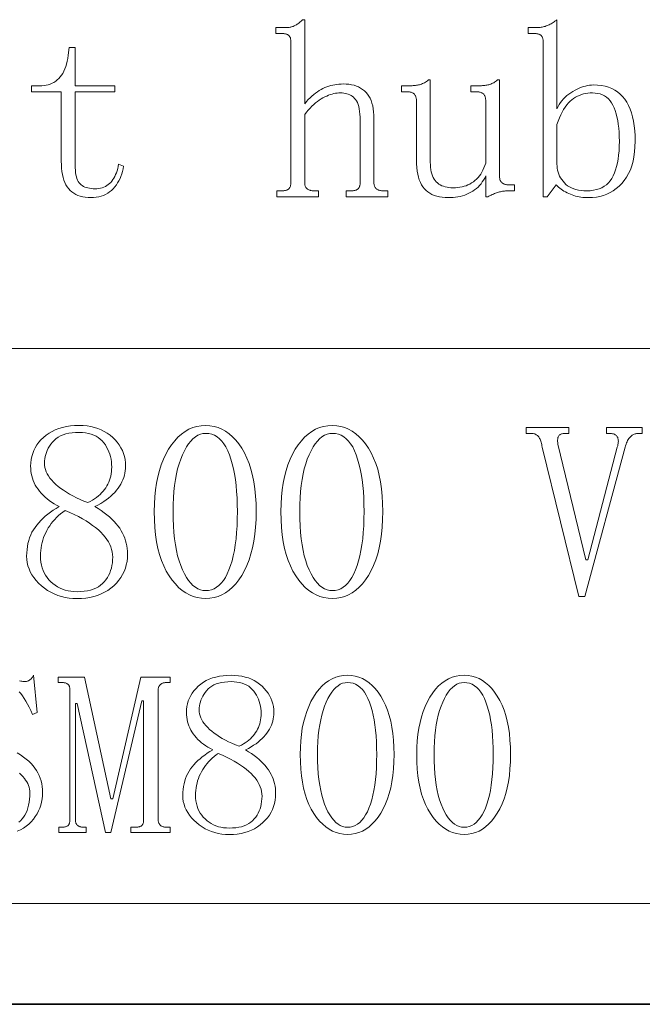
# Model space of a CAD drawing. Extents: x 1 to 297, y 1 to 210.
# Tile 105 of 171: x 233 to 242, y 1 to 16. Entities that reach past the tile are written whole.
import ezdxf

# ---------------------------------------------------------------- set-up
doc = ezdxf.new("R2010")
doc.units = 0

msp = doc.modelspace()

# ---------------------------------------------------------------- linework, layer by layer
at = {"color": 7, "lineweight": 13}
for p, q in [((196.872, 10.83), (295.987, 10.83)), ((196.872, 2.808), (295.987, 2.808))]:
    msp.add_line(p, q, dxfattribs=at)
at = {"color": 7, "lineweight": 35}
msp.add_line((0.623, 1.354), (296.685, 1.354), dxfattribs=at)
at = {"color": 7, "lineweight": 13}
for points in [[(236.386, 13.021), (236.386, 13.107), (236.457, 13.107), (236.471, 13.107), (236.484, 13.108), (236.496, 13.109), (236.508, 13.111), (236.518, 13.114), (236.528, 13.117), (236.536, 13.121), (236.544, 13.125), (236.551, 13.13), (236.557, 13.135), (236.563, 13.141), (236.568, 13.148), (236.572, 13.155), (236.576, 13.163), (236.579, 13.171), (236.581, 13.18), (236.583, 13.189), (236.585, 13.199), (236.586, 13.21), (236.586, 13.221), (236.586, 15.264), (236.586, 15.275), (236.585, 15.286), (236.583, 15.296), (236.581, 15.305), (236.579, 15.314), (236.576, 15.322), (236.572, 15.33), (236.568, 15.337), (236.563, 15.344), (236.557, 15.35), (236.551, 15.355), (236.544, 15.36), (236.536, 15.364), (236.528, 15.368), (236.518, 15.371), (236.508, 15.374), (236.496, 15.376), (236.484, 15.377), (236.471, 15.378), (236.457, 15.378), (236.372, 15.378), (236.372, 15.464), (236.529, 15.464), (236.54, 15.464), (236.552, 15.465), (236.563, 15.466), (236.575, 15.468), (236.586, 15.471), (236.597, 15.474), (236.609, 15.478), (236.62, 15.482), (236.632, 15.487), (236.643, 15.492), (236.655, 15.498), (236.666, 15.505), (236.677, 15.512), (236.689, 15.52), (236.7, 15.528), (236.712, 15.537), (236.723, 15.546), (236.735, 15.556), (236.746, 15.567), (236.757, 15.578), (236.786, 15.578), (236.786, 14.364), (236.812, 14.394), (236.838, 14.423), (236.864, 14.45), (236.89, 14.475), (236.916, 14.498), (236.943, 14.519), (236.969, 14.538), (236.996, 14.556), (237.023, 14.571), (237.05, 14.585), (237.078, 14.597), (237.105, 14.608), (237.134, 14.618), (237.162, 14.626), (237.191, 14.633), (237.221, 14.639), (237.251, 14.644), (237.281, 14.647), (237.312, 14.649), (237.343, 14.65), (237.385, 14.648), (237.425, 14.645), (237.463, 14.639), (237.499, 14.63), (237.532, 14.619), (237.564, 14.606), (237.594, 14.59), (237.622, 14.572), (237.648, 14.551), (237.672, 14.528), (237.693, 14.502), (237.713, 14.474), (237.73, 14.443), (237.745, 14.409), (237.757, 14.373), (237.768, 14.334), (237.776, 14.292), (237.781, 14.247), (237.785, 14.2), (237.786, 14.15), (237.786, 13.221), (237.786, 13.21), (237.787, 13.199), (237.789, 13.189), (237.792, 13.18), (237.795, 13.171), (237.799, 13.163), (237.803, 13.155), (237.809, 13.148), (237.815, 13.141), (237.822, 13.135), (237.829, 13.13), (237.837, 13.125), (237.845, 13.121), (237.854, 13.117), (237.863, 13.114), (237.872, 13.111), (237.882, 13.109), (237.893, 13.108), (237.903, 13.107), (237.915, 13.107), (237.986, 13.107), (237.986, 13.021), (237.386, 13.021), (237.386, 13.107), (237.457, 13.107), (237.471, 13.107), (237.484, 13.108), (237.496, 13.109), (237.508, 13.111), (237.518, 13.114), (237.528, 13.117), (237.536, 13.121), (237.544, 13.125), (237.551, 13.13), (237.557, 13.135), (237.563, 13.141), (237.568, 13.148), (237.572, 13.155), (237.576, 13.163), (237.579, 13.171), (237.581, 13.18), (237.583, 13.189), (237.585, 13.199), (237.586, 13.21), (237.586, 13.221), (237.586, 14.121), (237.585, 14.168), (237.583, 14.212), (237.579, 14.252), (237.573, 14.289), (237.566, 14.323), (237.558, 14.353), (237.547, 14.38), (237.536, 14.404), (237.522, 14.425), (237.507, 14.442), (237.491, 14.457), (237.474, 14.471), (237.456, 14.482), (237.437, 14.493), (237.416, 14.501), (237.395, 14.508), (237.373, 14.514), (237.35, 14.518), (237.325, 14.52), (237.3, 14.521), (237.277, 14.52), (237.254, 14.518), (237.23, 14.515), (237.205, 14.51), (237.181, 14.503), (237.155, 14.495), (237.13, 14.486), (237.104, 14.475), (237.077, 14.463), (237.05, 14.45), (237.023, 14.434), (236.996, 14.417), (236.969, 14.398), (236.943, 14.376), (236.916, 14.353), (236.89, 14.328), (236.864, 14.301), (236.838, 14.271), (236.812, 14.24), (236.786, 14.207), (236.786, 13.221), (236.786, 13.21), (236.787, 13.199), (236.789, 13.189), (236.792, 13.18), (236.795, 13.171), (236.799, 13.163), (236.803, 13.155), (236.809, 13.148), (236.815, 13.141), (236.822, 13.135), (236.829, 13.13), (236.837, 13.125), (236.845, 13.121), (236.854, 13.117), (236.863, 13.114), (236.872, 13.111), (236.882, 13.109), (236.893, 13.108), (236.903, 13.107), (236.915, 13.107), (236.986, 13.107), (236.986, 13.021)], [(240.429, 14.292), (240.444, 14.323), (240.461, 14.353), (240.479, 14.381), (240.5, 14.408), (240.522, 14.433), (240.545, 14.458), (240.571, 14.481), (240.598, 14.503), (240.627, 14.523), (240.657, 14.542), (240.689, 14.56), (240.72, 14.576), (240.75, 14.59), (240.781, 14.602), (240.811, 14.612), (240.841, 14.62), (240.87, 14.627), (240.9, 14.632), (240.929, 14.634), (240.957, 14.635), (241.016, 14.633), (241.071, 14.627), (241.124, 14.617), (241.173, 14.602), (241.22, 14.583), (241.263, 14.561), (241.304, 14.534), (241.341, 14.503), (241.376, 14.467), (241.407, 14.428), (241.436, 14.385), (241.461, 14.338), (241.484, 14.286), (241.503, 14.232), (241.52, 14.173), (241.533, 14.11), (241.544, 14.044), (241.551, 13.973), (241.556, 13.899), (241.557, 13.821), (241.555, 13.743), (241.55, 13.669), (241.54, 13.598), (241.527, 13.532), (241.509, 13.469), (241.488, 13.41), (241.463, 13.355), (241.434, 13.304), (241.401, 13.257), (241.365, 13.214), (241.325, 13.174), (241.284, 13.139), (241.24, 13.108), (241.195, 13.081), (241.148, 13.058), (241.1, 13.04), (241.049, 13.025), (240.997, 13.015), (240.942, 13.009), (240.886, 13.007), (240.858, 13.007), (240.83, 13.009), (240.802, 13.011), (240.775, 13.015), (240.748, 13.019), (240.722, 13.025), (240.696, 13.031), (240.671, 13.039), (240.646, 13.047), (240.622, 13.057), (240.598, 13.067), (240.575, 13.078), (240.552, 13.09), (240.53, 13.102), (240.509, 13.116), (240.489, 13.13), (240.469, 13.144), (240.45, 13.16), (240.432, 13.176), (240.415, 13.192), (240.286, 13.021), (240.229, 13.021), (240.229, 15.264), (240.229, 15.275), (240.228, 15.286), (240.226, 15.296), (240.224, 15.305), (240.222, 15.314), (240.219, 15.322), (240.215, 15.33), (240.211, 15.337), (240.206, 15.344), (240.2, 15.35), (240.194, 15.355), (240.187, 15.36), (240.179, 15.364), (240.171, 15.368), (240.161, 15.371), (240.151, 15.374), (240.139, 15.376), (240.127, 15.377), (240.114, 15.378), (240.1, 15.378), (240.015, 15.378), (240.015, 15.464), (240.143, 15.464), (240.157, 15.464), (240.172, 15.465), (240.186, 15.466), (240.2, 15.468), (240.215, 15.471), (240.229, 15.474), (240.243, 15.478), (240.257, 15.482), (240.272, 15.487), (240.286, 15.492), (240.3, 15.498), (240.315, 15.505), (240.329, 15.512), (240.343, 15.52), (240.357, 15.528), (240.372, 15.537), (240.386, 15.546), (240.4, 15.556), (240.415, 15.567), (240.429, 15.578)], [(233.472, 13.478), (233.472, 13.439), (233.475, 13.403), (233.478, 13.37), (233.483, 13.339), (233.49, 13.31), (233.497, 13.284), (233.507, 13.261), (233.517, 13.24), (233.53, 13.222), (233.543, 13.207), (233.558, 13.193), (233.575, 13.181), (233.592, 13.17), (233.612, 13.161), (233.632, 13.153), (233.655, 13.147), (233.678, 13.142), (233.703, 13.138), (233.73, 13.136), (233.757, 13.135), (233.785, 13.136), (233.812, 13.139), (233.838, 13.144), (233.863, 13.15), (233.886, 13.158), (233.908, 13.169), (233.929, 13.181), (233.949, 13.195), (233.968, 13.21), (233.986, 13.228), (234.003, 13.247), (234.018, 13.268), (234.032, 13.291), (234.045, 13.315), (234.057, 13.341), (234.068, 13.368), (234.078, 13.397), (234.087, 13.427), (234.094, 13.459), (234.1, 13.492), (234.172, 13.464), (234.165, 13.425), (234.157, 13.387), (234.146, 13.35), (234.134, 13.315), (234.12, 13.282), (234.104, 13.25), (234.086, 13.219), (234.067, 13.19), (234.045, 13.162), (234.022, 13.135), (233.997, 13.111), (233.97, 13.089), (233.942, 13.07), (233.912, 13.053), (233.881, 13.039), (233.848, 13.027), (233.813, 13.018), (233.777, 13.012), (233.739, 13.008), (233.7, 13.007), (233.658, 13.008), (233.619, 13.012), (233.581, 13.018), (233.546, 13.027), (233.513, 13.039), (233.482, 13.053), (233.453, 13.07), (233.426, 13.089), (233.401, 13.111), (233.379, 13.135), (233.358, 13.162), (233.34, 13.192), (233.324, 13.225), (233.31, 13.261), (233.298, 13.3), (233.289, 13.341), (233.281, 13.385), (233.276, 13.432), (233.273, 13.482), (233.272, 13.535), (233.272, 14.535), (232.843, 14.535), (232.843, 14.621), (232.957, 14.621), (232.991, 14.622), (233.023, 14.625), (233.054, 14.631), (233.084, 14.638), (233.113, 14.648), (233.14, 14.66), (233.166, 14.673), (233.191, 14.69), (233.214, 14.708), (233.236, 14.728), (233.257, 14.751), (233.276, 14.776), (233.293, 14.803), (233.309, 14.833), (233.323, 14.866), (233.336, 14.9), (233.347, 14.938), (233.357, 14.977), (233.365, 15.019), (233.372, 15.064), (233.386, 15.178), (233.472, 15.178), (233.472, 14.621), (234.043, 14.621), (234.043, 14.535), (233.472, 14.535)], [(238.929, 13.15), (238.963, 13.15), (238.995, 13.153), (239.027, 13.157), (239.058, 13.163), (239.088, 13.171), (239.117, 13.18), (239.144, 13.192), (239.171, 13.204), (239.197, 13.219), (239.222, 13.235), (239.245, 13.253), (239.268, 13.274), (239.289, 13.296), (239.309, 13.32), (239.327, 13.346), (239.344, 13.374), (239.36, 13.404), (239.375, 13.436), (239.388, 13.471), (239.4, 13.507), (239.4, 14.407), (239.4, 14.418), (239.399, 14.429), (239.398, 14.439), (239.396, 14.449), (239.393, 14.458), (239.39, 14.468), (239.386, 14.476), (239.382, 14.484), (239.377, 14.492), (239.372, 14.5), (239.366, 14.506), (239.359, 14.512), (239.351, 14.518), (239.342, 14.522), (239.332, 14.526), (239.322, 14.53), (239.311, 14.532), (239.299, 14.534), (239.286, 14.535), (239.272, 14.535), (239.186, 14.535), (239.186, 14.621), (239.272, 14.621), (239.289, 14.621), (239.305, 14.622), (239.322, 14.622), (239.338, 14.623), (239.354, 14.625), (239.369, 14.626), (239.385, 14.628), (239.4, 14.63), (239.414, 14.633), (239.429, 14.635), (239.443, 14.639), (239.457, 14.643), (239.472, 14.648), (239.486, 14.654), (239.5, 14.66), (239.515, 14.668), (239.529, 14.676), (239.543, 14.686), (239.557, 14.696), (239.572, 14.707), (239.6, 14.707), (239.6, 13.307), (239.601, 13.296), (239.602, 13.285), (239.603, 13.275), (239.606, 13.266), (239.609, 13.257), (239.613, 13.248), (239.618, 13.241), (239.623, 13.234), (239.629, 13.227), (239.636, 13.221), (239.643, 13.216), (239.651, 13.211), (239.659, 13.206), (239.668, 13.203), (239.677, 13.2), (239.687, 13.197), (239.696, 13.195), (239.707, 13.194), (239.718, 13.193), (239.729, 13.192), (239.815, 13.192), (239.815, 13.107), (239.729, 13.107), (239.715, 13.106), (239.7, 13.106), (239.686, 13.105), (239.672, 13.103), (239.657, 13.101), (239.643, 13.099), (239.629, 13.096), (239.615, 13.093), (239.6, 13.089), (239.586, 13.085), (239.572, 13.081), (239.557, 13.076), (239.542, 13.07), (239.527, 13.065), (239.511, 13.058), (239.495, 13.052), (239.479, 13.045), (239.463, 13.037), (239.446, 13.029), (239.429, 13.021), (239.4, 13.021), (239.4, 13.321), (239.385, 13.29), (239.369, 13.261), (239.351, 13.234), (239.332, 13.208), (239.311, 13.183), (239.289, 13.161), (239.265, 13.139), (239.24, 13.12), (239.214, 13.102), (239.186, 13.085), (239.157, 13.07), (239.127, 13.057), (239.096, 13.045), (239.065, 13.035), (239.032, 13.026), (238.999, 13.019), (238.965, 13.014), (238.93, 13.01), (238.894, 13.007), (238.857, 13.007), (238.813, 13.008), (238.771, 13.012), (238.731, 13.018), (238.693, 13.027), (238.657, 13.039), (238.624, 13.053), (238.593, 13.07), (238.565, 13.089), (238.539, 13.111), (238.515, 13.135), (238.493, 13.163), (238.473, 13.193), (238.456, 13.227), (238.441, 13.263), (238.429, 13.303), (238.419, 13.346), (238.411, 13.392), (238.405, 13.442), (238.401, 13.494), (238.4, 13.55), (238.4, 14.407), (238.4, 14.418), (238.399, 14.429), (238.398, 14.439), (238.396, 14.449), (238.393, 14.458), (238.39, 14.468), (238.386, 14.476), (238.382, 14.484), (238.377, 14.492), (238.372, 14.5), (238.366, 14.506), (238.359, 14.512), (238.351, 14.518), (238.342, 14.522), (238.332, 14.526), (238.322, 14.53), (238.311, 14.532), (238.299, 14.534), (238.286, 14.535), (238.272, 14.535), (238.186, 14.535), (238.186, 14.621), (238.272, 14.621), (238.289, 14.621), (238.305, 14.622), (238.322, 14.622), (238.338, 14.623), (238.354, 14.625), (238.369, 14.626), (238.385, 14.628), (238.4, 14.63), (238.414, 14.633), (238.429, 14.635), (238.443, 14.639), (238.457, 14.643), (238.472, 14.648), (238.486, 14.654), (238.5, 14.66), (238.515, 14.668), (238.529, 14.676), (238.543, 14.686), (238.557, 14.696), (238.572, 14.707), (238.6, 14.707), (238.6, 13.521), (238.601, 13.482), (238.604, 13.446), (238.608, 13.411), (238.614, 13.379), (238.622, 13.35), (238.631, 13.322), (238.642, 13.297), (238.655, 13.274), (238.67, 13.254), (238.686, 13.235), (238.704, 13.219), (238.723, 13.204), (238.744, 13.192), (238.766, 13.18), (238.79, 13.171), (238.815, 13.163), (238.841, 13.157), (238.869, 13.153), (238.898, 13.15)], [(240.429, 13.492), (240.43, 13.461), (240.433, 13.431), (240.438, 13.402), (240.446, 13.374), (240.456, 13.346), (240.467, 13.319), (240.481, 13.293), (240.497, 13.268), (240.516, 13.244), (240.536, 13.221), (240.558, 13.199), (240.583, 13.18), (240.61, 13.163), (240.639, 13.148), (240.67, 13.135), (240.703, 13.125), (240.738, 13.117), (240.776, 13.111), (240.816, 13.108), (240.857, 13.107), (240.907, 13.108), (240.954, 13.114), (240.998, 13.123), (241.039, 13.135), (241.077, 13.151), (241.112, 13.171), (241.144, 13.194), (241.173, 13.221), (241.199, 13.251), (241.222, 13.285), (241.242, 13.323), (241.26, 13.364), (241.276, 13.408), (241.29, 13.457), (241.302, 13.508), (241.312, 13.564), (241.319, 13.623), (241.325, 13.685), (241.328, 13.751), (241.329, 13.821), (241.328, 13.888), (241.325, 13.952), (241.32, 14.012), (241.314, 14.069), (241.306, 14.123), (241.295, 14.173), (241.283, 14.22), (241.269, 14.264), (241.254, 14.305), (241.236, 14.342), (241.216, 14.376), (241.195, 14.407), (241.171, 14.433), (241.145, 14.457), (241.116, 14.476), (241.086, 14.492), (241.053, 14.505), (241.019, 14.514), (240.982, 14.519), (240.943, 14.521), (240.909, 14.52), (240.876, 14.517), (240.844, 14.512), (240.813, 14.505), (240.782, 14.496), (240.753, 14.485), (240.724, 14.472), (240.696, 14.457), (240.669, 14.44), (240.643, 14.421), (240.618, 14.399), (240.593, 14.375), (240.57, 14.347), (240.547, 14.316), (240.525, 14.282), (240.504, 14.244), (240.484, 14.204), (240.465, 14.16), (240.446, 14.114), (240.429, 14.064)], [(234.229, 7.858), (234.227, 7.805), (234.221, 7.753), (234.211, 7.703), (234.197, 7.655), (234.179, 7.608), (234.157, 7.563), (234.131, 7.52), (234.101, 7.479), (234.067, 7.439), (234.029, 7.401), (233.988, 7.366), (233.944, 7.334), (233.897, 7.306), (233.848, 7.282), (233.797, 7.262), (233.743, 7.245), (233.686, 7.232), (233.627, 7.223), (233.565, 7.217), (233.5, 7.215), (233.441, 7.217), (233.384, 7.223), (233.328, 7.232), (233.274, 7.245), (233.222, 7.262), (233.171, 7.282), (233.122, 7.306), (233.075, 7.334), (233.03, 7.366), (232.986, 7.401), (232.945, 7.439), (232.909, 7.478), (232.877, 7.518), (232.849, 7.559), (232.825, 7.601), (232.806, 7.645), (232.791, 7.689), (232.78, 7.735), (232.774, 7.782), (232.772, 7.83), (232.773, 7.878), (232.777, 7.924), (232.783, 7.969), (232.791, 8.013), (232.802, 8.055), (232.815, 8.095), (232.831, 8.135), (232.849, 8.173), (232.87, 8.209), (232.893, 8.244), (232.918, 8.278), (232.946, 8.311), (232.976, 8.343), (233.007, 8.374), (233.041, 8.405), (233.077, 8.434), (233.116, 8.463), (233.156, 8.491), (233.198, 8.518), (233.243, 8.544), (233.204, 8.565), (233.167, 8.586), (233.131, 8.609), (233.098, 8.632), (233.066, 8.657), (233.037, 8.682), (233.009, 8.709), (232.983, 8.736), (232.958, 8.765), (232.936, 8.794), (232.916, 8.824), (232.897, 8.855), (232.881, 8.887), (232.867, 8.92), (232.856, 8.953), (232.846, 8.987), (232.838, 9.022), (232.833, 9.057), (232.83, 9.093), (232.829, 9.13), (232.831, 9.178), (232.836, 9.224), (232.846, 9.269), (232.859, 9.313), (232.875, 9.355), (232.896, 9.395), (232.92, 9.435), (232.948, 9.473), (232.979, 9.509), (233.015, 9.544), (233.053, 9.577), (233.095, 9.606), (233.139, 9.631), (233.186, 9.654), (233.236, 9.673), (233.289, 9.688), (233.345, 9.7), (233.403, 9.709), (233.465, 9.714), (233.529, 9.715), (233.588, 9.714), (233.644, 9.709), (233.699, 9.7), (233.751, 9.688), (233.8, 9.673), (233.848, 9.654), (233.893, 9.631), (233.936, 9.606), (233.976, 9.577), (234.015, 9.544), (234.05, 9.509), (234.081, 9.473), (234.109, 9.435), (234.133, 9.395), (234.154, 9.355), (234.171, 9.313), (234.184, 9.269), (234.193, 9.224), (234.198, 9.178), (234.2, 9.13), (234.199, 9.096), (234.196, 9.062), (234.191, 9.029), (234.183, 8.996), (234.173, 8.964), (234.162, 8.932), (234.148, 8.9), (234.132, 8.869), (234.113, 8.839), (234.093, 8.808), (234.07, 8.779), (234.045, 8.75), (234.018, 8.722), (233.988, 8.694), (233.956, 8.667), (233.921, 8.641), (233.884, 8.616), (233.844, 8.591), (233.802, 8.567), (233.757, 8.544), (233.805, 8.515), (233.849, 8.486), (233.892, 8.456), (233.931, 8.425), (233.968, 8.394), (234.003, 8.362), (234.034, 8.33), (234.064, 8.297), (234.09, 8.264), (234.115, 8.23), (234.136, 8.195), (234.156, 8.16), (234.173, 8.124), (234.188, 8.088), (234.2, 8.051), (234.211, 8.014), (234.219, 7.976), (234.224, 7.937), (234.228, 7.898)], [(235.357, 7.215), (235.296, 7.219), (235.236, 7.229), (235.178, 7.245), (235.122, 7.268), (235.068, 7.298), (235.016, 7.334), (234.966, 7.376), (234.919, 7.426), (234.873, 7.482), (234.829, 7.544), (234.788, 7.612), (234.752, 7.686), (234.72, 7.766), (234.692, 7.85), (234.668, 7.94), (234.649, 8.036), (234.634, 8.137), (234.623, 8.243), (234.617, 8.355), (234.615, 8.473), (234.617, 8.582), (234.623, 8.687), (234.633, 8.788), (234.648, 8.884), (234.666, 8.976), (234.689, 9.064), (234.716, 9.148), (234.747, 9.227), (234.782, 9.302), (234.822, 9.373), (234.864, 9.438), (234.909, 9.496), (234.957, 9.547), (235.007, 9.592), (235.059, 9.63), (235.114, 9.661), (235.171, 9.685), (235.231, 9.702), (235.293, 9.712), (235.357, 9.715), (235.419, 9.712), (235.479, 9.702), (235.536, 9.686), (235.592, 9.663), (235.645, 9.633), (235.696, 9.597), (235.745, 9.554), (235.792, 9.505), (235.836, 9.449), (235.879, 9.387), (235.918, 9.319), (235.953, 9.245), (235.984, 9.167), (236.011, 9.083), (236.034, 8.994), (236.053, 8.9), (236.067, 8.801), (236.078, 8.697), (236.084, 8.587), (236.086, 8.473), (236.084, 8.358), (236.078, 8.248), (236.067, 8.144), (236.053, 8.044), (236.034, 7.949), (236.011, 7.86), (235.984, 7.775), (235.953, 7.695), (235.918, 7.621), (235.879, 7.551), (235.836, 7.487), (235.792, 7.43), (235.745, 7.38), (235.696, 7.336), (235.645, 7.299), (235.592, 7.269), (235.536, 7.246), (235.479, 7.229), (235.419, 7.219)], [(237.186, 7.215), (237.124, 7.219), (237.064, 7.229), (237.006, 7.245), (236.951, 7.268), (236.897, 7.298), (236.845, 7.334), (236.795, 7.376), (236.747, 7.426), (236.701, 7.482), (236.657, 7.544), (236.617, 7.612), (236.58, 7.686), (236.548, 7.766), (236.52, 7.85), (236.497, 7.94), (236.477, 8.036), (236.462, 8.137), (236.452, 8.243), (236.445, 8.355), (236.443, 8.473), (236.445, 8.582), (236.451, 8.687), (236.462, 8.788), (236.476, 8.884), (236.495, 8.976), (236.518, 9.064), (236.545, 9.148), (236.576, 9.227), (236.611, 9.302), (236.65, 9.373), (236.693, 9.438), (236.738, 9.496), (236.785, 9.547), (236.835, 9.592), (236.888, 9.63), (236.943, 9.661), (237, 9.685), (237.059, 9.702), (237.121, 9.712), (237.186, 9.715), (237.248, 9.712), (237.307, 9.702), (237.365, 9.686), (237.42, 9.663), (237.473, 9.633), (237.525, 9.597), (237.573, 9.554), (237.62, 9.505), (237.665, 9.449), (237.707, 9.387), (237.747, 9.319), (237.782, 9.245), (237.813, 9.167), (237.84, 9.083), (237.863, 8.994), (237.881, 8.9), (237.896, 8.801), (237.906, 8.697), (237.912, 8.587), (237.915, 8.473), (237.912, 8.358), (237.906, 8.248), (237.896, 8.144), (237.881, 8.044), (237.863, 7.949), (237.84, 7.86), (237.813, 7.775), (237.782, 7.695), (237.747, 7.621), (237.707, 7.551), (237.665, 7.487), (237.62, 7.43), (237.573, 7.38), (237.525, 7.336), (237.473, 7.299), (237.42, 7.269), (237.365, 7.246), (237.307, 7.229), (237.248, 7.219)], [(241.143, 9.601), (241.143, 9.687), (241.657, 9.687), (241.657, 9.601), (241.6, 9.601), (241.589, 9.601), (241.578, 9.599), (241.567, 9.597), (241.556, 9.594), (241.545, 9.59), (241.534, 9.586), (241.524, 9.58), (241.513, 9.574), (241.503, 9.566), (241.493, 9.558), (241.483, 9.549), (241.474, 9.538), (241.465, 9.526), (241.457, 9.513), (241.448, 9.498), (241.441, 9.481), (241.434, 9.463), (241.427, 9.444), (241.42, 9.423), (241.415, 9.401), (240.829, 7.244), (240.743, 7.244), (240.215, 9.401), (240.211, 9.421), (240.208, 9.439), (240.204, 9.457), (240.2, 9.473), (240.195, 9.489), (240.19, 9.503), (240.184, 9.517), (240.178, 9.529), (240.171, 9.541), (240.165, 9.551), (240.157, 9.561), (240.149, 9.569), (240.14, 9.577), (240.13, 9.583), (240.12, 9.589), (240.109, 9.593), (240.097, 9.597), (240.085, 9.599), (240.071, 9.601), (240.057, 9.601), (239.986, 9.601), (239.986, 9.687), (240.6, 9.687), (240.6, 9.601), (240.543, 9.601), (240.529, 9.601), (240.517, 9.599), (240.505, 9.597), (240.494, 9.594), (240.484, 9.59), (240.475, 9.586), (240.468, 9.58), (240.461, 9.574), (240.455, 9.566), (240.45, 9.558), (240.446, 9.549), (240.443, 9.54), (240.441, 9.53), (240.439, 9.519), (240.438, 9.508), (240.437, 9.497), (240.438, 9.484), (240.439, 9.471), (240.441, 9.458), (240.443, 9.444), (240.843, 7.773), (240.872, 7.773), (241.3, 9.401), (241.305, 9.421), (241.309, 9.439), (241.312, 9.457), (241.314, 9.473), (241.315, 9.489), (241.314, 9.503), (241.312, 9.517), (241.309, 9.529), (241.305, 9.541), (241.3, 9.551), (241.294, 9.561), (241.287, 9.569), (241.278, 9.577), (241.268, 9.583), (241.257, 9.589), (241.245, 9.593), (241.232, 9.597), (241.218, 9.599), (241.203, 9.601), (241.186, 9.601)], [(234, 9.115), (233.999, 9.155), (233.996, 9.193), (233.99, 9.231), (233.982, 9.267), (233.972, 9.303), (233.959, 9.337), (233.944, 9.371), (233.927, 9.403), (233.908, 9.435), (233.886, 9.465), (233.862, 9.494), (233.835, 9.519), (233.806, 9.542), (233.774, 9.561), (233.74, 9.578), (233.703, 9.591), (233.663, 9.602), (233.621, 9.609), (233.576, 9.614), (233.529, 9.615), (233.476, 9.614), (233.427, 9.61), (233.38, 9.603), (233.337, 9.593), (233.297, 9.58), (233.26, 9.564), (233.226, 9.545), (233.195, 9.524), (233.168, 9.5), (233.143, 9.473), (233.121, 9.444), (233.102, 9.415), (233.085, 9.386), (233.07, 9.356), (233.057, 9.326), (233.047, 9.296), (233.039, 9.266), (233.033, 9.235), (233.03, 9.204), (233.029, 9.173), (233.03, 9.141), (233.035, 9.11), (233.044, 9.079), (233.055, 9.048), (233.07, 9.017), (233.088, 8.987), (233.109, 8.956), (233.134, 8.926), (233.162, 8.896), (233.193, 8.865), (233.227, 8.836), (233.264, 8.807), (233.304, 8.779), (233.346, 8.751), (233.391, 8.724), (233.439, 8.698), (233.49, 8.673), (233.543, 8.648), (233.599, 8.624), (233.657, 8.601), (233.691, 8.619), (233.723, 8.637), (233.753, 8.656), (233.781, 8.677), (233.807, 8.698), (233.832, 8.719), (233.855, 8.742), (233.877, 8.766), (233.897, 8.79), (233.915, 8.815), (233.931, 8.842), (233.945, 8.869), (233.958, 8.896), (233.969, 8.925), (233.979, 8.955), (233.987, 8.985), (233.993, 9.016), (233.997, 9.049), (233.999, 9.082)], [(235.357, 9.601), (235.318, 9.598), (235.28, 9.589), (235.243, 9.574), (235.208, 9.552), (235.173, 9.524), (235.141, 9.491), (235.109, 9.451), (235.079, 9.405), (235.049, 9.352), (235.022, 9.294), (234.996, 9.231), (234.973, 9.163), (234.952, 9.091), (234.935, 9.015), (234.92, 8.935), (234.908, 8.851), (234.898, 8.763), (234.891, 8.67), (234.887, 8.573), (234.886, 8.473), (234.887, 8.366), (234.891, 8.265), (234.898, 8.169), (234.908, 8.077), (234.92, 7.99), (234.935, 7.909), (234.952, 7.832), (234.973, 7.759), (234.996, 7.692), (235.022, 7.63), (235.049, 7.573), (235.079, 7.522), (235.109, 7.477), (235.141, 7.438), (235.173, 7.405), (235.208, 7.378), (235.243, 7.357), (235.28, 7.342), (235.318, 7.333), (235.357, 7.33), (235.399, 7.333), (235.439, 7.342), (235.478, 7.357), (235.514, 7.378), (235.548, 7.405), (235.581, 7.438), (235.612, 7.477), (235.641, 7.522), (235.668, 7.573), (235.693, 7.63), (235.716, 7.692), (235.737, 7.759), (235.755, 7.832), (235.771, 7.909), (235.784, 7.99), (235.795, 8.077), (235.804, 8.169), (235.81, 8.265), (235.813, 8.366), (235.815, 8.473), (235.813, 8.573), (235.81, 8.67), (235.804, 8.763), (235.796, 8.851), (235.786, 8.935), (235.773, 9.015), (235.759, 9.091), (235.741, 9.163), (235.722, 9.231), (235.7, 9.294), (235.676, 9.352), (235.65, 9.405), (235.621, 9.451), (235.591, 9.491), (235.557, 9.524), (235.522, 9.552), (235.484, 9.574), (235.444, 9.589), (235.402, 9.598)], [(237.186, 9.601), (237.147, 9.598), (237.109, 9.589), (237.072, 9.574), (237.036, 9.552), (237.002, 9.524), (236.969, 9.491), (236.937, 9.451), (236.907, 9.405), (236.878, 9.352), (236.85, 9.294), (236.824, 9.231), (236.801, 9.163), (236.781, 9.091), (236.763, 9.015), (236.748, 8.935), (236.736, 8.851), (236.727, 8.763), (236.72, 8.67), (236.716, 8.573), (236.715, 8.473), (236.716, 8.366), (236.72, 8.265), (236.727, 8.169), (236.736, 8.077), (236.748, 7.99), (236.763, 7.909), (236.781, 7.832), (236.801, 7.759), (236.824, 7.692), (236.85, 7.63), (236.878, 7.573), (236.907, 7.522), (236.937, 7.477), (236.969, 7.438), (237.002, 7.405), (237.036, 7.378), (237.072, 7.357), (237.109, 7.342), (237.147, 7.333), (237.186, 7.33), (237.228, 7.333), (237.268, 7.342), (237.306, 7.357), (237.343, 7.378), (237.377, 7.405), (237.41, 7.438), (237.44, 7.477), (237.469, 7.522), (237.496, 7.573), (237.522, 7.63), (237.545, 7.692), (237.565, 7.759), (237.584, 7.832), (237.599, 7.909), (237.613, 7.99), (237.624, 8.077), (237.632, 8.169), (237.638, 8.265), (237.642, 8.366), (237.643, 8.473), (237.642, 8.573), (237.639, 8.67), (237.633, 8.763), (237.625, 8.851), (237.615, 8.935), (237.602, 9.015), (237.587, 9.091), (237.57, 9.163), (237.551, 9.231), (237.529, 9.294), (237.505, 9.352), (237.479, 9.405), (237.45, 9.451), (237.419, 9.491), (237.386, 9.524), (237.351, 9.552), (237.313, 9.574), (237.273, 9.589), (237.231, 9.598)], [(232.972, 7.83), (232.973, 7.785), (232.978, 7.742), (232.985, 7.7), (232.996, 7.661), (233.009, 7.623), (233.026, 7.586), (233.045, 7.552), (233.068, 7.519), (233.093, 7.488), (233.122, 7.458), (233.152, 7.431), (233.185, 7.407), (233.219, 7.385), (233.254, 7.367), (233.291, 7.351), (233.33, 7.338), (233.37, 7.328), (233.412, 7.321), (233.455, 7.317), (233.5, 7.315), (233.553, 7.317), (233.603, 7.321), (233.65, 7.328), (233.693, 7.338), (233.734, 7.351), (233.772, 7.367), (233.807, 7.385), (233.839, 7.407), (233.867, 7.431), (233.893, 7.458), (233.916, 7.488), (233.937, 7.518), (233.955, 7.55), (233.971, 7.584), (233.984, 7.619), (233.995, 7.655), (234.004, 7.693), (234.01, 7.733), (234.013, 7.773), (234.015, 7.815), (234.013, 7.852), (234.008, 7.889), (233.999, 7.926), (233.987, 7.962), (233.972, 7.998), (233.953, 8.033), (233.931, 8.068), (233.905, 8.103), (233.876, 8.138), (233.843, 8.173), (233.807, 8.207), (233.768, 8.24), (233.725, 8.273), (233.679, 8.305), (233.629, 8.337), (233.576, 8.368), (233.519, 8.399), (233.459, 8.429), (233.396, 8.458), (233.329, 8.487), (233.295, 8.463), (233.263, 8.439), (233.233, 8.413), (233.204, 8.386), (233.177, 8.358), (233.151, 8.329), (233.127, 8.299), (233.105, 8.267), (233.084, 8.235), (233.065, 8.201), (233.047, 8.167), (233.031, 8.131), (233.017, 8.096), (233.005, 8.059), (232.995, 8.023), (232.987, 7.985), (232.98, 7.947), (232.975, 7.909), (232.973, 7.869)], [(234.672, 4.018), (234.672, 4.007), (234.673, 3.998), (234.675, 3.989), (234.677, 3.98), (234.68, 3.972), (234.683, 3.964), (234.688, 3.957), (234.693, 3.95), (234.698, 3.944), (234.705, 3.939), (234.711, 3.934), (234.718, 3.929), (234.726, 3.925), (234.734, 3.922), (234.742, 3.919), (234.751, 3.917), (234.76, 3.915), (234.77, 3.914), (234.78, 3.913), (234.79, 3.913), (234.843, 3.913), (234.843, 3.834), (234.277, 3.834), (234.277, 3.913), (234.343, 3.913), (234.356, 3.913), (234.368, 3.914), (234.379, 3.915), (234.389, 3.917), (234.399, 3.919), (234.408, 3.922), (234.416, 3.925), (234.423, 3.929), (234.429, 3.934), (234.435, 3.939), (234.44, 3.944), (234.445, 3.95), (234.448, 3.957), (234.452, 3.964), (234.455, 3.972), (234.457, 3.98), (234.459, 3.989), (234.46, 3.998), (234.461, 4.007), (234.461, 4.018), (234.461, 5.739), (234.435, 5.739), (233.988, 3.834), (233.909, 3.834), (233.502, 5.7), (233.476, 5.7), (233.476, 4.018), (233.476, 4.007), (233.477, 3.998), (233.479, 3.989), (233.481, 3.98), (233.484, 3.972), (233.487, 3.964), (233.492, 3.957), (233.497, 3.95), (233.502, 3.944), (233.509, 3.939), (233.515, 3.934), (233.522, 3.929), (233.53, 3.925), (233.538, 3.922), (233.546, 3.919), (233.555, 3.917), (233.564, 3.915), (233.574, 3.914), (233.584, 3.913), (233.594, 3.913), (233.633, 3.913), (233.633, 3.834), (233.239, 3.834), (233.239, 3.913), (233.279, 3.913), (233.291, 3.913), (233.303, 3.914), (233.314, 3.915), (233.325, 3.917), (233.334, 3.919), (233.343, 3.922), (233.351, 3.925), (233.358, 3.929), (233.365, 3.934), (233.371, 3.939), (233.376, 3.944), (233.38, 3.95), (233.384, 3.957), (233.387, 3.964), (233.39, 3.972), (233.393, 3.98), (233.394, 3.989), (233.396, 3.998), (233.397, 4.007), (233.397, 4.018), (233.397, 5.897), (233.397, 5.907), (233.396, 5.917), (233.394, 5.926), (233.393, 5.935), (233.39, 5.943), (233.387, 5.951), (233.384, 5.958), (233.38, 5.964), (233.376, 5.971), (233.371, 5.976), (233.365, 5.981), (233.358, 5.985), (233.351, 5.989), (233.343, 5.993), (233.334, 5.996), (233.325, 5.998), (233.314, 6), (233.303, 6.001), (233.291, 6.002), (233.279, 6.002), (233.226, 6.002), (233.226, 6.081), (233.607, 6.081), (233.988, 4.32), (234.015, 4.32), (234.422, 6.081), (234.843, 6.081), (234.843, 6.002), (234.79, 6.002), (234.78, 6.002), (234.77, 6.001), (234.76, 6), (234.751, 5.998), (234.742, 5.996), (234.734, 5.993), (234.726, 5.989), (234.718, 5.985), (234.711, 5.981), (234.705, 5.976), (234.698, 5.971), (234.693, 5.964), (234.688, 5.958), (234.683, 5.951), (234.68, 5.943), (234.677, 5.935), (234.675, 5.926), (234.673, 5.917), (234.672, 5.907), (234.672, 5.897)], [(236.367, 4.399), (236.365, 4.35), (236.36, 4.302), (236.351, 4.256), (236.338, 4.212), (236.321, 4.169), (236.301, 4.128), (236.277, 4.088), (236.249, 4.05), (236.218, 4.013), (236.183, 3.978), (236.145, 3.946), (236.105, 3.917), (236.062, 3.891), (236.017, 3.869), (235.97, 3.85), (235.92, 3.835), (235.868, 3.823), (235.813, 3.814), (235.756, 3.809), (235.697, 3.807), (235.642, 3.809), (235.59, 3.814), (235.538, 3.823), (235.489, 3.835), (235.441, 3.85), (235.394, 3.869), (235.349, 3.891), (235.306, 3.917), (235.264, 3.946), (235.224, 3.978), (235.186, 4.013), (235.153, 4.049), (235.123, 4.086), (235.097, 4.123), (235.076, 4.162), (235.058, 4.202), (235.044, 4.243), (235.034, 4.285), (235.028, 4.328), (235.027, 4.373), (235.028, 4.417), (235.031, 4.459), (235.037, 4.501), (235.044, 4.541), (235.054, 4.58), (235.067, 4.617), (235.081, 4.653), (235.098, 4.688), (235.117, 4.722), (235.138, 4.754), (235.162, 4.785), (235.187, 4.815), (235.214, 4.845), (235.243, 4.874), (235.275, 4.902), (235.308, 4.929), (235.343, 4.955), (235.38, 4.981), (235.419, 5.006), (235.46, 5.03), (235.424, 5.049), (235.39, 5.068), (235.358, 5.089), (235.327, 5.111), (235.298, 5.133), (235.27, 5.157), (235.244, 5.181), (235.221, 5.206), (235.198, 5.233), (235.178, 5.26), (235.159, 5.288), (235.142, 5.316), (235.127, 5.346), (235.115, 5.375), (235.104, 5.406), (235.095, 5.437), (235.088, 5.469), (235.083, 5.502), (235.08, 5.535), (235.079, 5.569), (235.081, 5.613), (235.086, 5.655), (235.094, 5.697), (235.106, 5.737), (235.122, 5.776), (235.141, 5.813), (235.163, 5.849), (235.188, 5.884), (235.217, 5.918), (235.25, 5.95), (235.285, 5.98), (235.324, 6.007), (235.364, 6.03), (235.408, 6.051), (235.454, 6.068), (235.502, 6.082), (235.554, 6.093), (235.607, 6.101), (235.664, 6.106), (235.723, 6.107), (235.777, 6.106), (235.829, 6.101), (235.879, 6.093), (235.927, 6.082), (235.973, 6.068), (236.016, 6.051), (236.058, 6.03), (236.097, 6.007), (236.135, 5.98), (236.17, 5.95), (236.202, 5.918), (236.231, 5.884), (236.257, 5.849), (236.279, 5.813), (236.298, 5.776), (236.313, 5.737), (236.325, 5.697), (236.334, 5.655), (236.339, 5.613), (236.341, 5.569), (236.34, 5.537), (236.337, 5.506), (236.332, 5.476), (236.325, 5.446), (236.316, 5.416), (236.305, 5.386), (236.292, 5.357), (236.278, 5.329), (236.261, 5.301), (236.242, 5.273), (236.221, 5.246), (236.198, 5.219), (236.173, 5.193), (236.145, 5.168), (236.116, 5.143), (236.084, 5.119), (236.049, 5.096), (236.013, 5.073), (235.974, 5.051), (235.933, 5.03), (235.977, 5.003), (236.018, 4.976), (236.057, 4.949), (236.093, 4.92), (236.127, 4.892), (236.159, 4.863), (236.188, 4.833), (236.215, 4.803), (236.24, 4.772), (236.262, 4.741), (236.282, 4.709), (236.3, 4.676), (236.316, 4.644), (236.329, 4.61), (236.341, 4.576), (236.35, 4.542), (236.358, 4.507), (236.363, 4.471), (236.366, 4.435)], [(236.157, 5.555), (236.156, 5.592), (236.153, 5.627), (236.147, 5.662), (236.14, 5.695), (236.131, 5.728), (236.119, 5.76), (236.105, 5.791), (236.09, 5.82), (236.072, 5.849), (236.052, 5.877), (236.029, 5.904), (236.005, 5.927), (235.978, 5.948), (235.949, 5.966), (235.917, 5.981), (235.883, 5.993), (235.846, 6.003), (235.808, 6.01), (235.767, 6.014), (235.723, 6.015), (235.675, 6.014), (235.629, 6.01), (235.586, 6.004), (235.546, 5.994), (235.51, 5.983), (235.475, 5.968), (235.444, 5.951), (235.416, 5.931), (235.391, 5.909), (235.368, 5.884), (235.348, 5.858), (235.33, 5.831), (235.315, 5.804), (235.301, 5.777), (235.289, 5.749), (235.28, 5.722), (235.273, 5.694), (235.267, 5.665), (235.264, 5.637), (235.263, 5.608), (235.265, 5.579), (235.269, 5.55), (235.277, 5.522), (235.287, 5.493), (235.301, 5.465), (235.318, 5.437), (235.337, 5.409), (235.36, 5.381), (235.386, 5.353), (235.414, 5.325), (235.446, 5.298), (235.48, 5.272), (235.516, 5.246), (235.555, 5.22), (235.597, 5.196), (235.641, 5.172), (235.687, 5.148), (235.736, 5.126), (235.787, 5.104), (235.841, 5.082), (235.872, 5.098), (235.901, 5.115), (235.929, 5.133), (235.955, 5.152), (235.979, 5.171), (236.002, 5.191), (236.024, 5.212), (236.043, 5.234), (236.061, 5.256), (236.078, 5.279), (236.093, 5.304), (236.106, 5.328), (236.118, 5.354), (236.128, 5.38), (236.137, 5.408), (236.144, 5.436), (236.15, 5.464), (236.154, 5.494), (236.156, 5.524)], [(237.405, 3.807), (237.348, 3.81), (237.293, 3.82), (237.24, 3.835), (237.189, 3.856), (237.139, 3.883), (237.092, 3.916), (237.046, 3.956), (237.002, 4.001), (236.959, 4.052), (236.919, 4.11), (236.882, 4.173), (236.848, 4.241), (236.819, 4.314), (236.793, 4.392), (236.771, 4.474), (236.753, 4.562), (236.74, 4.655), (236.73, 4.753), (236.724, 4.856), (236.722, 4.964), (236.724, 5.065), (236.73, 5.161), (236.739, 5.254), (236.752, 5.343), (236.77, 5.427), (236.791, 5.508), (236.815, 5.585), (236.844, 5.658), (236.876, 5.727), (236.913, 5.792), (236.952, 5.852), (236.993, 5.906), (237.037, 5.953), (237.083, 5.994), (237.131, 6.029), (237.181, 6.057), (237.234, 6.079), (237.289, 6.095), (237.346, 6.104), (237.405, 6.107), (237.462, 6.104), (237.517, 6.095), (237.57, 6.08), (237.621, 6.059), (237.67, 6.032), (237.717, 5.999), (237.762, 5.959), (237.805, 5.914), (237.846, 5.863), (237.885, 5.805), (237.921, 5.742), (237.954, 5.675), (237.982, 5.603), (238.007, 5.525), (238.028, 5.444), (238.045, 5.357), (238.059, 5.266), (238.068, 5.17), (238.074, 5.069), (238.076, 4.964), (238.074, 4.859), (238.068, 4.758), (238.059, 4.661), (238.045, 4.57), (238.028, 4.483), (238.007, 4.4), (237.982, 4.322), (237.954, 4.249), (237.921, 4.18), (237.885, 4.116), (237.846, 4.058), (237.805, 4.005), (237.762, 3.959), (237.717, 3.919), (237.67, 3.885), (237.621, 3.857), (237.57, 3.835), (237.517, 3.82), (237.462, 3.811)], [(237.405, 6.002), (237.369, 5.999), (237.334, 5.991), (237.3, 5.977), (237.268, 5.957), (237.236, 5.932), (237.206, 5.901), (237.177, 5.864), (237.149, 5.821), (237.122, 5.773), (237.097, 5.72), (237.073, 5.661), (237.052, 5.599), (237.033, 5.533), (237.017, 5.463), (237.003, 5.39), (236.992, 5.312), (236.983, 5.231), (236.977, 5.146), (236.973, 5.057), (236.972, 4.964), (236.973, 4.866), (236.977, 4.773), (236.983, 4.684), (236.992, 4.6), (237.003, 4.52), (237.017, 4.445), (237.033, 4.374), (237.052, 4.308), (237.073, 4.246), (237.097, 4.189), (237.122, 4.136), (237.149, 4.089), (237.177, 4.048), (237.206, 4.012), (237.236, 3.982), (237.268, 3.957), (237.3, 3.937), (237.334, 3.924), (237.369, 3.915), (237.405, 3.913), (237.444, 3.915), (237.481, 3.924), (237.516, 3.937), (237.549, 3.957), (237.581, 3.982), (237.611, 4.012), (237.64, 4.048), (237.666, 4.089), (237.691, 4.136), (237.714, 4.189), (237.735, 4.246), (237.754, 4.308), (237.771, 4.374), (237.786, 4.445), (237.798, 4.52), (237.808, 4.6), (237.816, 4.684), (237.821, 4.773), (237.825, 4.866), (237.826, 4.964), (237.825, 5.057), (237.822, 5.146), (237.816, 5.231), (237.809, 5.312), (237.8, 5.39), (237.788, 5.463), (237.774, 5.533), (237.759, 5.599), (237.741, 5.661), (237.721, 5.72), (237.699, 5.773), (237.675, 5.821), (237.648, 5.864), (237.62, 5.901), (237.589, 5.932), (237.557, 5.957), (237.522, 5.977), (237.485, 5.991), (237.446, 5.999)], [(239.088, 3.807), (239.031, 3.81), (238.976, 3.82), (238.922, 3.835), (238.871, 3.856), (238.822, 3.883), (238.774, 3.916), (238.728, 3.956), (238.684, 4.001), (238.642, 4.052), (238.601, 4.11), (238.564, 4.173), (238.53, 4.241), (238.501, 4.314), (238.475, 4.392), (238.454, 4.474), (238.436, 4.562), (238.422, 4.655), (238.412, 4.753), (238.406, 4.856), (238.404, 4.964), (238.406, 5.065), (238.412, 5.161), (238.421, 5.254), (238.435, 5.343), (238.452, 5.427), (238.473, 5.508), (238.498, 5.585), (238.526, 5.658), (238.559, 5.727), (238.595, 5.792), (238.634, 5.852), (238.675, 5.906), (238.719, 5.953), (238.765, 5.994), (238.813, 6.029), (238.864, 6.057), (238.916, 6.079), (238.971, 6.095), (239.028, 6.104), (239.088, 6.107), (239.145, 6.104), (239.199, 6.095), (239.252, 6.08), (239.303, 6.059), (239.352, 6.032), (239.399, 5.999), (239.444, 5.959), (239.487, 5.914), (239.528, 5.863), (239.567, 5.805), (239.604, 5.742), (239.636, 5.675), (239.665, 5.603), (239.689, 5.525), (239.71, 5.444), (239.727, 5.357), (239.741, 5.266), (239.75, 5.17), (239.756, 5.069), (239.758, 4.964), (239.756, 4.859), (239.75, 4.758), (239.741, 4.661), (239.727, 4.57), (239.71, 4.483), (239.689, 4.4), (239.665, 4.322), (239.636, 4.249), (239.604, 4.18), (239.567, 4.116), (239.528, 4.058), (239.487, 4.005), (239.444, 3.959), (239.399, 3.919), (239.352, 3.885), (239.303, 3.857), (239.252, 3.835), (239.199, 3.82), (239.145, 3.811)], [(239.088, 6.002), (239.051, 5.999), (239.016, 5.991), (238.983, 5.977), (238.95, 5.957), (238.918, 5.932), (238.888, 5.901), (238.859, 5.864), (238.831, 5.821), (238.804, 5.773), (238.779, 5.72), (238.755, 5.661), (238.734, 5.599), (238.715, 5.533), (238.699, 5.463), (238.685, 5.39), (238.674, 5.312), (238.665, 5.231), (238.659, 5.146), (238.655, 5.057), (238.654, 4.964), (238.655, 4.866), (238.659, 4.773), (238.665, 4.684), (238.674, 4.6), (238.685, 4.52), (238.699, 4.445), (238.715, 4.374), (238.734, 4.308), (238.755, 4.246), (238.779, 4.189), (238.804, 4.136), (238.831, 4.089), (238.859, 4.048), (238.888, 4.012), (238.918, 3.982), (238.95, 3.957), (238.983, 3.937), (239.016, 3.924), (239.051, 3.915), (239.088, 3.913), (239.126, 3.915), (239.163, 3.924), (239.198, 3.937), (239.232, 3.957), (239.263, 3.982), (239.293, 4.012), (239.322, 4.048), (239.348, 4.089), (239.373, 4.136), (239.397, 4.189), (239.418, 4.246), (239.437, 4.308), (239.453, 4.374), (239.468, 4.445), (239.48, 4.52), (239.49, 4.6), (239.498, 4.684), (239.504, 4.773), (239.507, 4.866), (239.508, 4.964), (239.507, 5.057), (239.504, 5.146), (239.499, 5.231), (239.491, 5.312), (239.482, 5.39), (239.47, 5.463), (239.457, 5.533), (239.441, 5.599), (239.423, 5.661), (239.403, 5.72), (239.381, 5.773), (239.357, 5.821), (239.331, 5.864), (239.302, 5.901), (239.272, 5.932), (239.239, 5.957), (239.204, 5.977), (239.168, 5.991), (239.129, 5.999)], [(235.211, 4.373), (235.212, 4.331), (235.216, 4.292), (235.223, 4.254), (235.233, 4.217), (235.245, 4.182), (235.26, 4.149), (235.278, 4.117), (235.299, 4.087), (235.322, 4.058), (235.349, 4.031), (235.377, 4.006), (235.407, 3.984), (235.438, 3.964), (235.47, 3.947), (235.505, 3.932), (235.54, 3.92), (235.577, 3.911), (235.616, 3.905), (235.655, 3.901), (235.697, 3.899), (235.745, 3.901), (235.791, 3.905), (235.834, 3.911), (235.874, 3.92), (235.912, 3.932), (235.947, 3.947), (235.979, 3.964), (236.008, 3.984), (236.035, 4.006), (236.058, 4.031), (236.079, 4.058), (236.098, 4.086), (236.115, 4.116), (236.13, 4.147), (236.142, 4.179), (236.152, 4.212), (236.16, 4.247), (236.165, 4.283), (236.169, 4.321), (236.17, 4.359), (236.168, 4.394), (236.164, 4.427), (236.156, 4.461), (236.145, 4.494), (236.131, 4.527), (236.113, 4.56), (236.093, 4.592), (236.069, 4.624), (236.042, 4.656), (236.012, 4.688), (235.979, 4.719), (235.943, 4.75), (235.903, 4.78), (235.861, 4.81), (235.815, 4.839), (235.766, 4.868), (235.714, 4.896), (235.659, 4.924), (235.601, 4.951), (235.539, 4.977), (235.508, 4.956), (235.479, 4.933), (235.451, 4.909), (235.424, 4.885), (235.399, 4.859), (235.376, 4.832), (235.354, 4.804), (235.333, 4.775), (235.314, 4.745), (235.296, 4.714), (235.28, 4.683), (235.265, 4.65), (235.252, 4.617), (235.241, 4.584), (235.232, 4.55), (235.224, 4.516), (235.218, 4.481), (235.214, 4.445), (235.211, 4.409)]]:
    msp.add_lwpolyline(points, close=True, dxfattribs=at)
for points in [[(232.671, 6.027), (232.687, 6.023), (232.702, 6.02), (232.716, 6.017), (232.728, 6.016), (232.74, 6.015), (232.747, 6.016), (232.755, 6.016), (232.763, 6.017), (232.77, 6.019), (232.777, 6.02), (232.785, 6.023), (232.792, 6.025), (232.799, 6.028), (232.805, 6.031), (232.812, 6.035), (232.818, 6.039), (232.825, 6.044), (232.831, 6.05), (232.837, 6.056), (232.843, 6.063), (232.849, 6.071), (232.855, 6.079), (232.86, 6.088), (232.866, 6.097), (232.871, 6.107), (232.924, 5.569), (232.858, 5.542), (232.834, 5.596), (232.81, 5.646), (232.786, 5.692), (232.762, 5.735), (232.738, 5.774), (232.714, 5.81), (232.689, 5.842), (232.664, 5.87)], [(232.635, 4.985), (232.682, 4.956), (232.726, 4.926), (232.766, 4.895), (232.802, 4.864), (232.835, 4.832), (232.865, 4.8), (232.891, 4.766), (232.914, 4.732), (232.935, 4.696), (232.953, 4.659), (232.968, 4.621), (232.98, 4.581), (232.99, 4.541), (232.997, 4.499), (233.001, 4.456), (233.003, 4.412), (233.001, 4.365), (232.996, 4.32), (232.988, 4.275), (232.976, 4.231), (232.961, 4.189), (232.943, 4.147), (232.922, 4.107), (232.897, 4.067), (232.869, 4.029), (232.838, 3.991), (232.804, 3.957), (232.766, 3.925), (232.726, 3.898), (232.683, 3.874), (232.636, 3.853)], [(232.658, 3.984), (232.683, 4.006), (232.707, 4.031), (232.728, 4.058), (232.747, 4.088), (232.764, 4.12), (232.778, 4.155), (232.791, 4.192), (232.801, 4.231), (232.808, 4.273), (232.814, 4.317), (232.817, 4.363), (232.819, 4.412), (232.817, 4.438), (232.814, 4.464), (232.807, 4.49), (232.799, 4.516), (232.787, 4.542), (232.774, 4.567), (232.757, 4.593), (232.739, 4.618), (232.717, 4.643), (232.694, 4.668), (232.667, 4.693)]]:
    msp.add_lwpolyline(points, dxfattribs=at)

doc.saveas('drawing.dxf')
